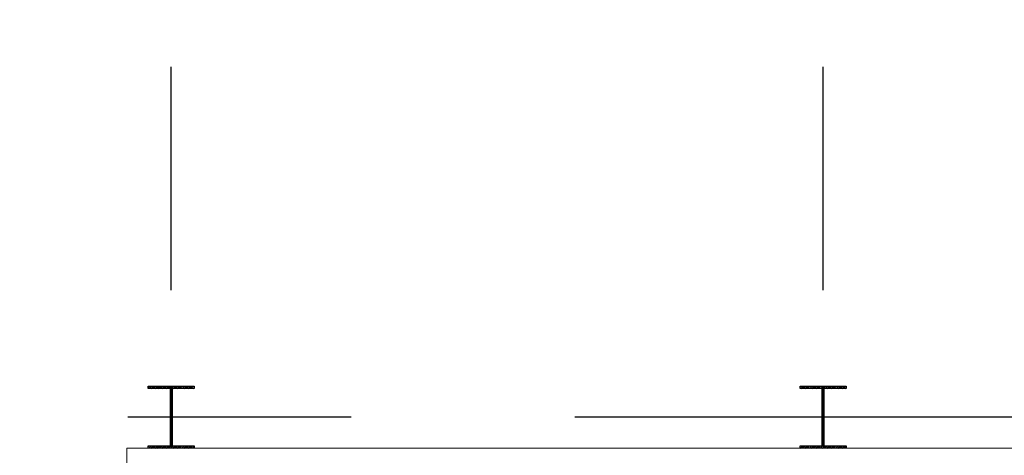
# Model space of a CAD drawing. Header units: inches. Extents: x 0 to 1544102, y -303681 to 23144100.
# Tile 18 of 49: x 26386 to 28369, y -135912 to -135034. Entities that reach past the tile are written whole.
import ezdxf

# ---------------------------------------------------------------- set-up
doc = ezdxf.new("R2010")
doc.units = ezdxf.units.IN
doc.header["$LTSCALE"] = 1800
doc.header["$MEASUREMENT"] = 0
doc.linetypes.add('CENTER', pattern=[2, 1.25, -0.25, 0.25, -0.25])
for name, color, linetype in [('CEN', 2, 'CENTER'), ('COL', 1, 'Continuous'), ('GRID', 251, 'CENTER')]:
    doc.layers.add(name, color=color, linetype=linetype)
doc.layers.add('CONCRETE', color=145, linetype='Continuous', lineweight=15)

msp = doc.modelspace()

# ---------------------------------------------------------------- hatches: boundary and pattern name
at = {"layer": 'COL'}
h = msp.add_hatch(dxfattribs=at)
h.set_pattern_fill('ANSI31', color=8, scale=25, angle=180, style=0)
h.set_pattern_definition([(225, (-43309.5007, -150234.3734), (2.20970869, -2.20970869), [])])
h.paths.add_polyline_path([(26737.33, -135772.43), (26691.08, -135772.43), (26691.08, -135777.43), (26692.83, -135777.43), (26737.33, -135777.43)])
h.paths.add_polyline_path([(26691.08, -135772.43), (26644.83, -135772.43), (26644.83, -135777.43), (26691.08, -135777.43)])
h.paths.add_polyline_path([(26692.83, -135777.43), (26691.08, -135777.43), (26691.08, -135834.93), (26692.83, -135834.93)])
h.paths.add_polyline_path([(26691.08, -135777.43), (26689.33, -135777.43), (26689.33, -135834.93), (26691.08, -135834.93)])
h.paths.add_polyline_path([(26692.83, -135834.93), (26691.08, -135834.93), (26691.08, -135892.43), (26692.83, -135892.43)])
h.paths.add_polyline_path([(26691.08, -135834.93), (26689.33, -135834.93), (26689.33, -135892.43), (26691.08, -135892.43)])
h.paths.add_polyline_path([(26737.33, -135892.43), (26691.08, -135892.43), (26691.08, -135897.43), (26737.33, -135897.43)])
h.paths.add_polyline_path([(26691.08, -135892.43), (26689.33, -135892.43), (26644.83, -135892.43), (26644.83, -135897.43), (26691.08, -135897.43)])
h = msp.add_hatch(dxfattribs=at)
h.set_pattern_fill('ANSI31', color=8, scale=25, angle=180, style=0)
h.set_pattern_definition([(225, (-41997.0007, -150234.3734), (2.20970869, -2.20970869), [])])
h.paths.add_polyline_path([(28049.83, -135772.43), (28003.58, -135772.43), (28003.58, -135777.43), (28005.33, -135777.43), (28049.83, -135777.43)])
h.paths.add_polyline_path([(28003.58, -135772.43), (27957.33, -135772.43), (27957.33, -135777.43), (28003.58, -135777.43)])
h.paths.add_polyline_path([(28005.33, -135777.43), (28003.58, -135777.43), (28003.58, -135834.93), (28005.33, -135834.93)])
h.paths.add_polyline_path([(28003.58, -135777.43), (28001.83, -135777.43), (28001.83, -135834.93), (28003.58, -135834.93)])
h.paths.add_polyline_path([(28005.33, -135834.93), (28003.58, -135834.93), (28003.58, -135892.43), (28005.33, -135892.43)])
h.paths.add_polyline_path([(28003.58, -135834.93), (28001.83, -135834.93), (28001.83, -135892.43), (28003.58, -135892.43)])
h.paths.add_polyline_path([(28049.83, -135892.43), (28003.58, -135892.43), (28003.58, -135897.43), (28049.83, -135897.43)])
h.paths.add_polyline_path([(28003.58, -135892.43), (28001.83, -135892.43), (27957.33, -135892.43), (27957.33, -135897.43), (28003.58, -135897.43)])

# ---------------------------------------------------------------- linework, layer by layer
at = {"layer": 'CEN', "color": 8}
for p, q in [((26691.08, -135772.43), (26691.08, -135897.43)), ((28003.58, -135772.43), (28003.58, -135897.43)), ((26715.02, -135834.93), (26667.13, -135834.93)), ((28027.52, -135834.93), (27979.63, -135834.93))]:
    msp.add_line(p, q, dxfattribs=at)
at = {"layer": 'COL', "color": 8}
for points in [[(26644.83, -135772.43), (26737.33, -135772.43), (26737.33, -135777.43), (26644.83, -135777.43)], [(26689.33, -135777.43), (26692.83, -135777.43), (26692.83, -135892.43), (26689.33, -135892.43)], [(27957.33, -135772.43), (28049.83, -135772.43), (28049.83, -135777.43), (27957.33, -135777.43)], [(28001.83, -135777.43), (28005.33, -135777.43), (28005.33, -135892.43), (28001.83, -135892.43)], [(26644.83, -135892.43), (26737.33, -135892.43), (26737.33, -135897.43), (26644.83, -135897.43)], [(27957.33, -135892.43), (28049.83, -135892.43), (28049.83, -135897.43), (27957.33, -135897.43)]]:
    msp.add_lwpolyline(points, close=True, dxfattribs=at)
at = {"layer": 'CONCRETE', "color": 8}
for p, q in [((26601.7, -137272.43), (26601.7, -135897.43)), ((26601.7, -135897.43), (29405.45, -135897.43))]:
    msp.add_line(p, q, dxfattribs=at)
at = {"layer": 'GRID', "color": 8}
for p, q in [((26691.08, -145478.63), (26691.08, -135033.82)), ((28003.58, -145478.63), (28003.58, -135033.82)), ((29753.58, -135834.93), (24341.08, -135834.93))]:
    msp.add_line(p, q, dxfattribs=at)

doc.saveas('drawing.dxf')
